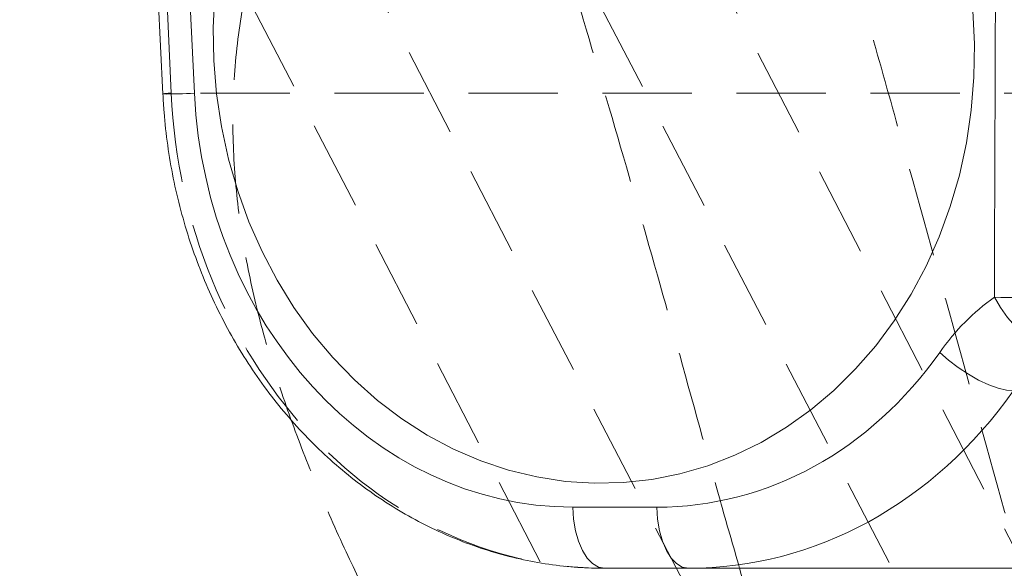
# Model space of a CAD drawing. Header units: millimetres. Extents: x 127 to 4201, y 49 to 2729.
# Tile 6 of 102: x 740 to 880, y 1868 to 1946. Entities that reach past the tile are written whole.
import ezdxf

# ---------------------------------------------------------------- set-up
doc = ezdxf.new("R2010")
doc.units = ezdxf.units.MM
doc.header["$LTSCALE"] = 10
doc.linetypes.add('HIDDEN', pattern=[1.905, 1.27, -0.635])

msp = doc.modelspace()

# ---------------------------------------------------------------- linework, layer by layer
at = {"color": 7, "linetype": 'HIDDEN', "lineweight": 0}
for p, q in [((1072.96, 1406.05), (744.05, 2040.35)), ((1122.56, 1405.97), (793.65, 2040.28)), ((729.17, 2032.64), (1058.08, 1398.33)), ((778.77, 2032.56), (1107.68, 1398.25)), ((761.46, 1935.8), (758.29, 2002.24)), ((892.63, 1935.8), (761.46, 1935.8))]:
    msp.add_line(p, q, dxfattribs=at)
at = {"color": 7, "linetype": 'Continuous', "lineweight": 15}
for p, q in [((760.24, 2030.24), (764.75, 1935.8)), ((757.01, 2003.62), (760.26, 1935.68)), ((818.57, 1876.93), (830.49, 1876.93)), ((834.99, 1868.24), (823.07, 1868.24)), ((834.99, 1868.24), (964.11, 1868.24))]:
    msp.add_line(p, q, dxfattribs=at)
at = {"color": 7, "linetype": 'Continuous', "lineweight": 15, "flags": 128}
for points in [[(875.68, 1942.79), (875.6, 1938.06), (875.22, 1933.36), (874.53, 1928.72), (873.54, 1924.16), (872.25, 1919.7), (870.67, 1915.38), (868.81, 1911.21), (866.67, 1907.23), (864.28, 1903.45), (861.64, 1899.89), (858.78, 1896.58), (855.7, 1893.53), (852.42, 1890.77), (848.97, 1888.3), (845.36, 1886.15), (841.62, 1884.32), (837.76, 1882.82), (833.8, 1881.67), (829.78, 1880.87), (825.71, 1880.42), (821.62, 1880.33), (817.52, 1880.6), (813.45, 1881.23), (809.43, 1882.2), (805.47, 1883.53), (801.61, 1885.19), (797.86, 1887.19), (794.24, 1889.5), (790.79, 1892.11), (787.51, 1895.02), (784.42, 1898.2), (781.55, 1901.64), (778.9, 1905.31), (776.5, 1909.2), (774.36, 1913.28), (772.49, 1917.52), (770.9, 1921.92), (769.6, 1926.43), (768.6, 1931.04), (767.9, 1935.71), (767.5, 1940.42), (767.42, 1945.15), (767.65, 1949.86)], [(875.44, 1947.51), (875.68, 1942.79)], [(878.51, 1906.77), (879.39, 1905.31), (880.4, 1903.9), (881.51, 1902.62), (882.67, 1901.5), (883.85, 1900.58), (884.99, 1899.91), (886.06, 1899.5), (887.02, 1899.38)], [(870.74, 1898.94), (871.99, 1897.84), (873.37, 1896.79), (874.82, 1895.83), (876.28, 1895.01), (877.71, 1894.34), (879.04, 1893.85), (880.23, 1893.57), (881.23, 1893.5)], [(818.57, 1876.93), (818.68, 1875.22), (818.96, 1873.58), (819.38, 1872.08), (819.94, 1870.77), (820.62, 1869.69), (821.38, 1868.9), (822.21, 1868.41), (823.07, 1868.24)], [(830.49, 1876.93), (830.61, 1875.22), (830.88, 1873.58), (831.31, 1872.08), (831.87, 1870.77), (832.54, 1869.69), (833.31, 1868.9), (834.13, 1868.41), (834.99, 1868.24)]]:
    msp.add_lwpolyline(points, dxfattribs=at)
at = {"color": 8, "linetype": 'Continuous', "lineweight": 15}
msp.add_arc((760.98, 1995.26), 59.58, 269.3013, 273.6238, dxfattribs=at)
at = {"color": 7, "linetype": 'HIDDEN', "lineweight": 0}
msp.add_arc((761.63, 1927.68), 8.12, 91.1989, 99.7184, dxfattribs=at)
at = {"color": 7, "linetype": 'Continuous', "lineweight": 15}
msp.add_arc((883.74, 2105.18), 198.47, 268.488, 270.6368, dxfattribs=at)
at = {"color": 7, "linetype": 'HIDDEN', "lineweight": 0}
msp.add_ellipse((822, 1938.24), major_axis=(-4.24, 69.9), ratio=0.865226, start_param=1.553237, end_param=3.089127, dxfattribs=at)
at = {"color": 7, "linetype": 'Continuous', "lineweight": 15}
for centre, major_axis, ratio, start_param, end_param in [((817.51, 1937.93), (-4.24, 60.89), 0.864974, 1.545583, 3.081473), ((895.12, 1875.93), (-2.5, 35.93), 0.864974, 0.481415, 0.817251), ((829.43, 1937.93), (-4.24, 60.89), 0.864974, 3.081473, 3.958844), ((833.93, 1938.24), (-4.24, 69.9), 0.865226, 3.089127, 3.966498)]:
    msp.add_ellipse(centre, major_axis=major_axis, ratio=ratio, start_param=start_param, end_param=end_param, dxfattribs=at)
for points, knots in [([(632.09, 1459.29), (679.37, 1519.34), (765.96, 1623.09), (935.53, 1795.25), (1083.22, 1942.17), (1064.71, 2087.29), (1098.1, 2172.23), (1117.92, 2218.82)], [0.1551728, 0.1551728, 0.1551728, 0.1551728, 0.4502186, 0.6268436, 0.7360795, 0.8474641, 0.9857195, 0.9857195, 0.9857195, 0.9857195]), ([(878.51, 1906.77), (878.53, 1912.63), (878.62, 1936.79), (878.76, 1977.94), (878.83, 2013.24), (878.86, 2030.24)], [0, 0, 0, 0, 0.1422364, 0.5870563, 1, 1, 1, 1]), ([(760.26, 1935.68), (760.31, 1934.82), (760.45, 1932.38), (760.9, 1928.38), (761.69, 1923.72), (762.77, 1919.12), (764.11, 1914.62), (765.72, 1910.22), (767.58, 1905.94), (769.7, 1901.81), (772.05, 1897.85), (774.63, 1894.07), (777.43, 1890.49), (780.44, 1887.13), (783.64, 1884.01), (787.01, 1881.13), (790.54, 1878.52), (794.22, 1876.18), (798.02, 1874.13), (801.93, 1872.37), (805.93, 1870.91), (809.99, 1869.76), (814.11, 1868.92), (818.19, 1868.41), (821.18, 1868.25), (822.78, 1868.24), (823.07, 1868.24)], [0, 0, 0, 0, 0.024431, 0.068781, 0.113142, 0.157505, 0.201867, 0.246225, 0.290575, 0.334911, 0.379227, 0.423516, 0.46777, 0.51198, 0.556137, 0.600231, 0.644254, 0.688197, 0.732054, 0.77582, 0.819495, 0.863081, 0.906584, 0.950013, 0.991048, 1, 1, 1, 1]), ([(880.91, 1760.52), (879.73, 1762.95), (875.77, 1771.08), (869.12, 1786.89), (861.07, 1807.96), (853.33, 1831.05), (847.13, 1851.17), (843.59, 1863.63), (842.28, 1868.24)], [0, 0, 0, 0, 0.071563, 0.239461, 0.451274, 0.6632, 0.875335, 1, 1, 1, 1])]:
    msp.add_open_spline(points, degree=3, knots=knots, dxfattribs=at)
at = {"color": 7, "linetype": 'HIDDEN', "lineweight": 0}
for points, knots in [([(841.2, 2218.82), (842.08, 2213.83), (843.85, 2203.86), (846.07, 2188.83), (847.74, 2173.69), (848.64, 2158.41), (848.59, 2144.07), (847.67, 2130.7), (846.01, 2118.28), (843.46, 2105.71), (839.92, 2092.96), (835.29, 2080.03), (829.47, 2066.94), (822.59, 2053.72), (815.03, 2040.34), (807.1, 2026.85), (799.7, 2014.24), (793.11, 2002.54), (787.42, 1991.78), (782.25, 1981.03), (777.78, 1970.28), (774.21, 1959.68), (771.67, 1949.25), (770.29, 1939), (770.09, 1928.83), (770.92, 1918.76), (772.66, 1908.84), (775.18, 1899.08), (778.36, 1889.47), (782.09, 1879.95), (787.39, 1868.02), (794.51, 1853.9), (803.32, 1837.73), (812.03, 1821.89), (820.63, 1805.36), (829.12, 1788.28), (837.58, 1770.68), (845.72, 1753.53), (853.75, 1736.83), (861.87, 1720.53), (869.87, 1705.44), (877.85, 1691.49), (885.83, 1678.64), (894.44, 1666.03), (903.79, 1653.66), (913.88, 1641.51), (924.69, 1629.59), (936.57, 1617.49), (949.57, 1605.22), (963.75, 1592.81), (978.65, 1580.63), (994.25, 1568.67), (1011.15, 1556.44), (1029.39, 1543.98), (1049, 1531.31), (1069.28, 1518.85), (1090.2, 1506.59), (1111.71, 1494.51), (1133.75, 1482.59), (1156.27, 1470.81), (1171.49, 1463.15), (1179.16, 1459.29)], [0, 0, 0, 0, 0.015456, 0.030917, 0.046401, 0.061946, 0.077617, 0.09008, 0.102737, 0.115664, 0.128947, 0.142685, 0.156983, 0.171859, 0.187197, 0.202845, 0.218636, 0.23104, 0.243364, 0.255553, 0.267569, 0.279405, 0.290646, 0.301805, 0.312981, 0.324264, 0.33571, 0.347137, 0.358755, 0.370548, 0.382491, 0.404062, 0.42571, 0.447119, 0.468044, 0.492299, 0.515868, 0.538769, 0.561021, 0.582648, 0.603685, 0.620994, 0.637975, 0.654696, 0.671248, 0.687711, 0.704153, 0.720634, 0.738872, 0.757284, 0.775918, 0.794818, 0.814012, 0.835811, 0.858026, 0.880667, 0.903733, 0.927217, 0.951104, 0.975374, 1, 1, 1, 1]), ([(861.84, 2202.76), (858.02, 2193.13), (854.36, 2183.44), (847.64, 2163.86), (844.59, 2153.96), (839.42, 2133.83), (837.3, 2123.6), (835.08, 2107.93), (834.5, 2102.65), (833.71, 2091.96), (833.51, 2086.64), (833.49, 2078.73), (833.53, 2076.1), (833.71, 2070.85), (833.85, 2068.24), (834.4, 2060.43), (834.93, 2055.25), (836.27, 2044.94), (837.07, 2039.81), (838.89, 2029.59), (839.91, 2024.5), (843.21, 2009.28), (845.73, 1999.18), (849.77, 1984.09), (851.15, 1979.07), (853.96, 1969.05), (855.39, 1964.04), (858.26, 1954.04), (859.69, 1949.04), (862.54, 1939.03), (863.95, 1934.02), (868.15, 1918.98), (870.9, 1908.94), (876.45, 1888.87), (879.23, 1878.83), (884.94, 1858.84), (887.86, 1848.89), (894, 1829.12), (897.21, 1819.31), (904.09, 1799.93), (907.76, 1790.36), (919.58, 1762.07), (928.59, 1743.79), (939.17, 1726.33)], [0, 0, 0, 0, 0.0625, 0.0625, 0.125, 0.125, 0.1875, 0.1875, 0.21875, 0.21875, 0.25, 0.25, 0.265625, 0.265625, 0.28125, 0.28125, 0.3125, 0.3125, 0.34375, 0.34375, 0.375, 0.375, 0.4375, 0.4375, 0.46875, 0.46875, 0.5, 0.5, 0.53125, 0.53125, 0.5625, 0.5625, 0.625, 0.625, 0.6875, 0.6875, 0.75, 0.75, 0.8125, 0.8125, 0.875, 0.875, 1, 1, 1, 1]), ([(1068.58, 1646.62), (1066.3, 1648.4), (1059.46, 1653.72), (1049.97, 1661.69), (1040.32, 1670.15), (1032.87, 1676.96), (1026.27, 1683.22), (1020.46, 1688.93), (1015.38, 1694.07), (1010.97, 1698.67), (1007.42, 1702.46), (1004.54, 1705.59), (1002.07, 1708.31), (999.32, 1711.4), (996.29, 1714.86), (992.92, 1718.8), (989.31, 1723.11), (985.35, 1727.96), (981.38, 1732.98), (977.77, 1737.68), (974.79, 1741.64), (972.48, 1744.78), (970.79, 1747.12), (969.42, 1749.03), (968.04, 1750.98), (966.16, 1753.66), (963.7, 1757.23), (960.63, 1761.81), (957.13, 1767.17), (953.46, 1773), (949.86, 1778.93), (945.89, 1785.74), (941.66, 1793.37), (937.3, 1801.75), (933.8, 1808.91), (931.09, 1814.78), (929.1, 1819.28), (927.44, 1823.18), (926.21, 1826.16), (925.23, 1828.6), (924.29, 1830.99), (923.09, 1834.14), (921.62, 1838.13), (919.63, 1843.78), (917.38, 1850.6), (915.08, 1858.11), (913.13, 1864.89), (911.5, 1870.85), (910.21, 1875.72), (909.23, 1879.5), (908.48, 1882.45), (907.75, 1885.35), (906.91, 1888.69), (905.89, 1892.82), (904.12, 1900.06), (901.67, 1910.09), (898.38, 1923.16), (894.76, 1936.65), (890.6, 1950.75), (886.02, 1964.98), (881.15, 1979.47), (876.11, 1994.23), (871.01, 2009.45), (865.98, 2025.3), (861.26, 2041.9), (858.04, 2055.75), (856.09, 2066.52), (855.04, 2073.71), (854.31, 2080.36), (853.86, 2086.29), (853.6, 2091.48), (853.5, 2095.59), (853.47, 2098.73), (853.48, 2101.04), (853.51, 2103.23), (853.57, 2105.65), (853.68, 2108.66), (853.87, 2112.37), (854.12, 2116.07), (854.4, 2119.32), (854.63, 2121.76), (854.83, 2123.65), (855.01, 2125.28), (855.25, 2127.27), (855.61, 2130.1), (856.16, 2134.01), (856.93, 2138.89), (857.98, 2144.71), (859.34, 2151.47), (861.1, 2159.15), (863.28, 2167.75), (865.96, 2177.25), (869.01, 2187.24), (871.26, 2194), (872.38, 2197.34)], [0, 0, 0, 0, 0.013938, 0.041751, 0.05952, 0.075655, 0.090221, 0.103268, 0.114836, 0.124959, 0.133944, 0.139853, 0.145471, 0.151685, 0.15992, 0.167809, 0.176934, 0.187279, 0.198322, 0.208098, 0.216139, 0.222462, 0.227081, 0.230193, 0.233976, 0.239054, 0.246599, 0.255861, 0.266803, 0.278731, 0.290227, 0.301255, 0.317669, 0.333003, 0.347297, 0.356319, 0.364263, 0.371087, 0.3768, 0.379871, 0.383846, 0.389319, 0.396285, 0.40445, 0.41834, 0.430931, 0.442244, 0.452247, 0.460667, 0.466425, 0.471029, 0.475287, 0.480802, 0.487627, 0.495774, 0.516766, 0.537377, 0.560727, 0.584043, 0.608018, 0.632577, 0.657616, 0.683217, 0.710149, 0.738213, 0.767178, 0.779679, 0.7919, 0.802881, 0.812623, 0.821162, 0.828529, 0.832841, 0.836636, 0.839917, 0.843607, 0.848578, 0.854823, 0.862004, 0.86696, 0.871002, 0.874135, 0.876416, 0.879176, 0.884101, 0.89066, 0.898847, 0.90866, 0.9201, 0.933176, 0.9479, 0.964294, 0.982382, 1, 1, 1, 1]), ([(842.28, 1868.24), (841.35, 1871.47), (838.15, 1882.54), (833.1, 1901.17), (826.61, 1923.96), (820.03, 1946.3), (813.55, 1968.68), (807.44, 1991.19), (801.96, 2013.89), (797.96, 2034.21), (795.73, 2048.04), (795.23, 2054.2), (795.15, 2055.24)], [0, 0, 0, 0, 0.0524239, 0.1793872, 0.3003149, 0.421373, 0.5424172, 0.6633286, 0.7840802, 0.9048035, 0.9839158, 1, 1, 1, 1])]:
    msp.add_open_spline(points, degree=3, knots=knots, dxfattribs=at)

doc.saveas('drawing.dxf')
